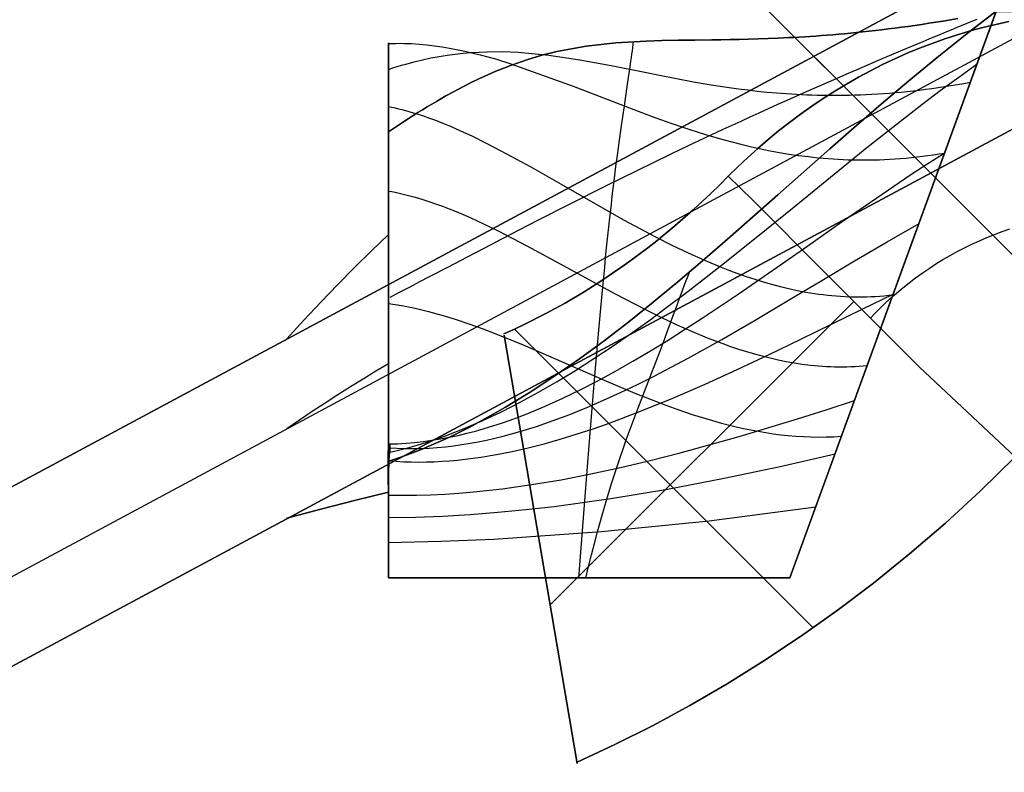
# Model space of a CAD drawing. Header units: millimetres. Extents: x -630 to 192, y -7 to 1615.
# Tile 235 of 249: x 164.19 to 167.87, y 1600.93 to 1603.74. Entities that reach past the tile are written whole.
import ezdxf

# ---------------------------------------------------------------- set-up
doc = ezdxf.new("R2010")
doc.units = ezdxf.units.MM
doc.header["$MEASUREMENT"] = 0
doc.layers.add('OVIDIO 160x80x72h', color=7, linetype='Continuous')

msp = doc.modelspace()

# ---------------------------------------------------------------- linework, layer by layer
at = {"layer": 'OVIDIO 160x80x72h', "extrusion": (0.999885, 0.000231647, -0.015188)}
for points in [[(1614.1005, 2.2396), (1603.1161, 722.3367)], [(1603.1161, 722.3367), (1614.1005, 2.2396)]]:
    msp.add_lwpolyline(points, dxfattribs=at)
at = {"layer": 'OVIDIO 160x80x72h', "extrusion": (0.000231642, 0.999884, 0.015217)}
for points in [[(-169.3256, 695.3863), (-158.3629, -24.6971)], [(-158.3629, -24.6971), (-169.3256, 695.3863)], [(-168.2652, 695.4025), (-157.3025, -24.6809)], [(-157.3025, -24.6809), (-168.2652, 695.4025)]]:
    msp.add_lwpolyline(points, dxfattribs=at)
at = {"layer": 'OVIDIO 160x80x72h', "extrusion": (0.999884, 0.000231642, -0.015217)}
msp.add_lwpolyline([(1613.1952, 2.2422), (1602.2323, 722.3393)], dxfattribs=at)
at = {"layer": 'OVIDIO 160x80x72h', "extrusion": (0.999884, 0.000231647, -0.015199)}
for points in [[(1602.0667, 722.3345), (1613.043, 2.2275)], [(1613.043, 2.2275), (1602.0667, 722.3345)]]:
    msp.add_lwpolyline(points, dxfattribs=at)
at = {"layer": 'OVIDIO 160x80x72h'}
for points in [[(190.2025, 1580.5586), (157.6762, 1613.0849)], [(157.6762, 1613.0849), (190.2025, 1580.5586)], [(163.1563, 1607.6048), (184.7224, 1586.0387)], [(167.0684, 1601.6534), (167.8394, 1603.7717)], [(167.8394, 1603.7717), (167.0684, 1601.6534)], [(166.1726, 1601.553), (167.3055, 1602.6859)], [(167.1551, 1601.4672), (166.0388, 1602.5834)], [(167.0684, 1601.6534), (165.5684, 1601.6534)], [(165.5684, 1601.6534), (167.0684, 1601.6534)]]:
    msp.add_lwpolyline(points, dxfattribs=at)
at = {"layer": 'OVIDIO 160x80x72h', "extrusion": (0, 1.59187e-08, 1)}
for points in [[(167.8393, 1603.7714), (167.0684, 1601.6534)], [(167.0684, 1601.6534), (167.8393, 1603.7714)]]:
    msp.add_lwpolyline(points, dxfattribs=at)
at = {"layer": 'OVIDIO 160x80x72h', "extrusion": (-1.52167e-08, 0, 1)}
for points in [[(169.9897, 1602.8927), (169.9376, 1602.9436), (169.8841, 1602.9933), (169.8291, 1603.042), (169.7728, 1603.0895), (169.715, 1603.1357), (169.6559, 1603.1807), (169.5956, 1603.2243), (169.534, 1603.2666), (169.4712, 1603.3074), (169.4073, 1603.3467), (169.3423, 1603.3844), (169.2763, 1603.4206), (169.2093, 1603.4551), (169.1413, 1603.488), (169.0726, 1603.5192), (169.003, 1603.5486), (168.9327, 1603.5763), (168.8618, 1603.6022), (168.7903, 1603.6263), (168.7183, 1603.6486), (168.6458, 1603.669), (168.573, 1603.6876), (168.4998, 1603.7043), (168.4264, 1603.7191), (168.3529, 1603.7321), (168.2793, 1603.7432), (168.2056, 1603.7525), (168.132, 1603.7599), (168.0585, 1603.7655), (167.9852, 1603.7693), (167.9121, 1603.7712), (167.8393, 1603.7714)], [(167.8393, 1603.7714), (167.9121, 1603.7712), (167.9852, 1603.7693), (168.0585, 1603.7655), (168.132, 1603.7599), (168.2056, 1603.7525), (168.2793, 1603.7432), (168.3529, 1603.7321), (168.4264, 1603.7191), (168.4998, 1603.7043), (168.573, 1603.6876), (168.6458, 1603.669), (168.7183, 1603.6486), (168.7903, 1603.6263), (168.8618, 1603.6022), (168.9327, 1603.5763), (169.003, 1603.5486), (169.0726, 1603.5192), (169.1413, 1603.488), (169.2093, 1603.4551), (169.2763, 1603.4206), (169.3423, 1603.3844), (169.4073, 1603.3467), (169.4712, 1603.3074), (169.534, 1603.2666), (169.5956, 1603.2243), (169.6559, 1603.1807), (169.715, 1603.1357), (169.7728, 1603.0895), (169.8291, 1603.042), (169.8841, 1602.9933), (169.9376, 1602.9436), (169.9897, 1602.8927)]]:
    msp.add_lwpolyline(points, dxfattribs=at)
at = {"layer": 'OVIDIO 160x80x72h', "extrusion": (0.982777, 0.161494, 0.089829)}
msp.add_lwpolyline([(1555.435, 679.0976), (1554.5714, 678.6255)], dxfattribs=at)
at = {"layer": 'OVIDIO 160x80x72h', "extrusion": (0, 1, 0)}
for points in [[(-165.5684, 719.8257), (219.1111, 719.8257)], [(219.1111, 717.5773), (-165.1888, 717.5773)], [(-165.1888, 717.5773), (219.1111, 717.5773)], [(-165.5698, 719.481), (219.1111, 719.481)], [(219.1111, 719.8662), (-165.5684, 719.8662)], [(219.1111, 721.3662), (-165.5684, 721.3662)], [(-165.5684, 719.8662), (219.1111, 719.8662)], [(-165.5684, 721.3662), (219.1111, 721.3662)], [(-165.5684, 719.8662), (-167.0684, 719.8662)], [(-167.0684, 719.8662), (-165.5684, 719.8662)]]:
    msp.add_lwpolyline(points, dxfattribs=at)
at = {"layer": 'OVIDIO 160x80x72h', "extrusion": (0.007608, -0.018372, 0.999802)}
msp.add_lwpolyline([(768.3041, 1431.5553), (768.3041, 1430.0554)], dxfattribs=at)
at = {"layer": 'OVIDIO 160x80x72h', "extrusion": (1, 0, 0)}
for points in [[(1603.3206, 718.2614), (1603.3004, 718.2316), (1603.2797, 718.2021), (1603.2585, 718.173), (1603.2367, 718.1442), (1603.2143, 718.1158), (1603.1915, 718.0878), (1603.1681, 718.0602), (1603.1443, 718.0331), (1603.12, 718.0063), (1603.0951, 717.9801), (1603.0699, 717.9542), (1603.0441, 717.9289), (1603.018, 717.904), (1602.9914, 717.8797), (1602.9644, 717.8558), (1602.937, 717.8324)], [(1602.937, 717.8324), (1602.9644, 717.8558), (1602.9914, 717.8797), (1603.018, 717.904), (1603.0441, 717.9289), (1603.0699, 717.9542), (1603.0951, 717.9801), (1603.12, 718.0063), (1603.1443, 718.0331), (1603.1681, 718.0602), (1603.1915, 718.0878), (1603.2143, 718.1158), (1603.2367, 718.1442), (1603.2585, 718.173), (1603.2797, 718.2021), (1603.3004, 718.2316), (1603.3206, 718.2614)], [(1603.0101, 717.8967), (1602.5617, 718.7935)], [(1602.937, 717.8324), (1601.9743, 718.9827)], [(1601.9743, 718.9827), (1602.937, 717.8324)], [(1602.4358, 718.4313), (1602.8108, 718.6188)], [(1601.877, 718.9189), (1602.5478, 717.5773)], [(1602.5478, 717.5773), (1601.877, 718.9189)]]:
    msp.add_lwpolyline(points, dxfattribs=at)
at = {"layer": 'OVIDIO 160x80x72h', "extrusion": (1, 0.000664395, -0.000465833)}
for points in [[(1601.9801, 719.2014), (1603.2102, 718.339)], [(1603.2102, 718.339), (1601.9801, 719.2014)]]:
    msp.add_lwpolyline(points, dxfattribs=at)
at = {"layer": 'OVIDIO 160x80x72h', "extrusion": (0.015219, -0.015219, 0.999768)}
msp.add_lwpolyline([(155.8919, 1613.9933), (156.9525, 1612.933)], dxfattribs=at)
at = {"layer": 'OVIDIO 160x80x72h', "extrusion": (-0.265507, 0.881208, -0.391124)}
for points in [[(-576.6169, 1184.8604), (-622.2366, 1244.0805)], [(-622.2366, 1244.0805), (-576.6169, 1184.8604)]]:
    msp.add_lwpolyline(points, dxfattribs=at)
at = {"layer": 'OVIDIO 160x80x72h', "extrusion": (-0.202852, -0.108979, 0.973126)}
for points in [[(-1333.5408, 1044.8903), (-1333.5408, 884.2344)], [(-1333.5408, 884.2344), (-1333.5408, 1044.8903)], [(-1333.2453, 1044.8903), (-1333.2453, 884.2344)], [(-1332.9499, 884.2344), (-1332.9499, 1044.8903)], [(-1332.9499, 1044.8903), (-1332.9499, 884.2344)]]:
    msp.add_lwpolyline(points, dxfattribs=at)
at = {"layer": 'OVIDIO 160x80x72h', "extrusion": (-0.26535, 0.881271, -0.391089)}
for points in [[(-618.8763, 1241.1971), (-620.9917, 1243.9447)], [(-620.9917, 1243.9447), (-618.8763, 1241.1971)]]:
    msp.add_lwpolyline(points, dxfattribs=at)
at = {"layer": 'OVIDIO 160x80x72h', "extrusion": (-1.17502e-06, 6.8884e-06, 1)}
for points in [[(166.0007, 1602.5607), (166.2737, 1600.9603)], [(166.2737, 1600.9603), (166.0007, 1602.5607)]]:
    msp.add_lwpolyline(points, dxfattribs=at)
at = {"layer": 'OVIDIO 160x80x72h', "extrusion": (-0.26556, 0.881185, -0.391139)}
for points in [[(-623.0537, 1243.5512), (-576.7334, 1183.4329)], [(-576.7334, 1183.4329), (-623.0537, 1243.5512)]]:
    msp.add_lwpolyline(points, dxfattribs=at)
at = {"layer": 'OVIDIO 160x80x72h', "extrusion": (-7.53877e-07, 1, 0)}
for points in [[(219.1099, 718.9195), (-165.19, 718.9189)], [(-165.19, 718.9189), (219.1099, 718.9195)]]:
    msp.add_lwpolyline(points, dxfattribs=at)
at = {"layer": 'OVIDIO 160x80x72h', "extrusion": (-0.265352, 0.881275, -0.39108)}
msp.add_lwpolyline([(-618.9678, 1241.1173), (-620.8937, 1243.6187)], dxfattribs=at)
at = {"layer": 'OVIDIO 160x80x72h', "extrusion": (-0.12261, 0.276068, 0.953286)}
msp.add_lwpolyline([(-801.0721, -1113.014), (-801.0721, -1114.514)], dxfattribs=at)
at = {"layer": 'OVIDIO 160x80x72h', "extrusion": (-0.265358, 0.881269, -0.391088)}
for points in [[(-620.8051, 1243.3116), (-619.0688, 1241.0564)], [(-619.0688, 1241.0564), (-620.8051, 1243.3116)]]:
    msp.add_lwpolyline(points, dxfattribs=at)
at = {"layer": 'OVIDIO 160x80x72h', "extrusion": (-0.12261, 0.276077, 0.953283)}
for points in [[(-799.9382, -1113.0141), (-799.9382, -1114.5141)], [(-799.9382, -1114.5141), (-799.9382, -1113.0141)]]:
    msp.add_lwpolyline(points, dxfattribs=at)
at = {"layer": 'OVIDIO 160x80x72h'}
for points in [[(165.5684, 1603.3206, 718.2614), (165.5872, 1603.3335, 718.2814), (165.6057, 1603.346, 718.3018), (165.6241, 1603.3582, 718.3228), (165.6423, 1603.3701, 718.3442), (165.6602, 1603.3817, 718.3662), (165.678, 1603.393, 718.3886), (165.6955, 1603.404, 718.4114), (165.7129, 1603.4147, 718.4347), (165.7471, 1603.4351, 718.4827), (165.7806, 1603.4544, 718.5322), (165.8134, 1603.4725, 718.5834), (165.8456, 1603.4895, 718.636), (165.8773, 1603.5055, 718.6901), (165.9083, 1603.5205, 718.7455), (165.9389, 1603.5344, 718.8021), (165.969, 1603.5475, 718.8599), (165.9987, 1603.5595, 718.9188), (166.028, 1603.5707, 718.9786), (166.0855, 1603.5906, 719.101), (166.1419, 1603.6074, 719.2263), (166.1975, 1603.6213, 719.3538), (166.3075, 1603.6417, 719.613), (166.4181, 1603.654, 719.8732), (166.5315, 1603.6606, 720.1289), (166.5901, 1603.6623, 720.2534), (166.6503, 1603.6635, 720.3747), (166.7125, 1603.6643, 720.4923), (166.777, 1603.6651, 720.6053), (166.8102, 1603.6656, 720.66), (166.844, 1603.6661, 720.7132), (166.8786, 1603.6668, 720.765), (166.9139, 1603.6676, 720.8153), (166.9501, 1603.6686, 720.8639), (166.9871, 1603.6699, 720.9108), (167.0249, 1603.6714, 720.956), (167.0637, 1603.6732, 720.9992), (167.0834, 1603.6742, 721.0201), (167.1034, 1603.6754, 721.0405), (167.1236, 1603.6766, 721.0603), (167.1441, 1603.6779, 721.0797), (167.1648, 1603.6793, 721.0985), (167.1858, 1603.6808, 721.1168), (167.2071, 1603.6824, 721.1345), (167.2286, 1603.6842, 721.1516), (167.2504, 1603.686, 721.1682), (167.2725, 1603.688, 721.1842), (167.2949, 1603.6901, 721.1996), (167.3176, 1603.6923, 721.2144), (167.3405, 1603.6947, 721.2285), (167.3638, 1603.6972, 721.2421), (167.3874, 1603.6999, 721.255), (167.4112, 1603.7027, 721.2672), (167.4354, 1603.7056, 721.2788), (167.4599, 1603.7088, 721.2897), (167.4848, 1603.712, 721.2999), (167.5099, 1603.7155, 721.3095), (167.5354, 1603.7191, 721.3183), (167.5613, 1603.7229, 721.3265), (167.5875, 1603.7269, 721.3339), (167.614, 1603.731, 721.3405), (167.6409, 1603.7354, 721.3464), (167.6681, 1603.7399, 721.3516), (167.6957, 1603.7446, 721.356)], [(167.6957, 1603.7446, 721.356), (167.6681, 1603.7399, 721.3516), (167.6409, 1603.7354, 721.3464), (167.614, 1603.731, 721.3405), (167.5875, 1603.7269, 721.3339), (167.5613, 1603.7229, 721.3265), (167.5354, 1603.7191, 721.3183), (167.5099, 1603.7155, 721.3095), (167.4848, 1603.712, 721.2999), (167.4599, 1603.7088, 721.2897), (167.4354, 1603.7056, 721.2788), (167.4112, 1603.7027, 721.2672), (167.3874, 1603.6999, 721.255), (167.3638, 1603.6972, 721.2421), (167.3405, 1603.6947, 721.2285), (167.3176, 1603.6923, 721.2144), (167.2949, 1603.6901, 721.1996), (167.2725, 1603.688, 721.1842), (167.2504, 1603.686, 721.1682), (167.2286, 1603.6842, 721.1516), (167.2071, 1603.6824, 721.1345), (167.1858, 1603.6808, 721.1168), (167.1648, 1603.6793, 721.0985), (167.1441, 1603.6779, 721.0797), (167.1236, 1603.6766, 721.0603), (167.1034, 1603.6754, 721.0405), (167.0834, 1603.6742, 721.0201), (167.0637, 1603.6732, 720.9992), (167.0249, 1603.6714, 720.956), (166.9871, 1603.6699, 720.9108), (166.9501, 1603.6686, 720.8639), (166.9139, 1603.6676, 720.8153), (166.8786, 1603.6668, 720.765), (166.844, 1603.6661, 720.7132), (166.8102, 1603.6656, 720.66), (166.777, 1603.6651, 720.6053), (166.7125, 1603.6643, 720.4923), (166.6503, 1603.6635, 720.3747), (166.5901, 1603.6623, 720.2534), (166.5315, 1603.6606, 720.1289), (166.4181, 1603.654, 719.8732), (166.3075, 1603.6417, 719.613), (166.1975, 1603.6213, 719.3538), (166.1419, 1603.6074, 719.2263), (166.0855, 1603.5906, 719.101), (166.028, 1603.5707, 718.9786), (165.9987, 1603.5595, 718.9188), (165.969, 1603.5475, 718.8599), (165.9389, 1603.5344, 718.8021), (165.9083, 1603.5205, 718.7455), (165.8773, 1603.5055, 718.6901), (165.8456, 1603.4895, 718.636), (165.8134, 1603.4725, 718.5834), (165.7806, 1603.4544, 718.5322), (165.7471, 1603.4351, 718.4827), (165.7129, 1603.4147, 718.4347), (165.6955, 1603.404, 718.4114), (165.678, 1603.393, 718.3886), (165.6602, 1603.3817, 718.3662), (165.6423, 1603.3701, 718.3442), (165.6241, 1603.3582, 718.3228), (165.6057, 1603.346, 718.3018), (165.5872, 1603.3335, 718.2814), (165.5684, 1603.3206, 718.2614)], [(167.8394, 1603.7717, 719.8662), (167.7309, 1603.6889, 719.8643), (167.6245, 1603.6044, 719.8589), (167.52, 1603.5186, 719.8499), (167.4174, 1603.4319, 719.8375), (167.3166, 1603.3449, 719.8219), (167.2174, 1603.2579, 719.8032), (167.1197, 1603.1715, 719.7814), (167.0235, 1603.086, 719.7567), (166.9286, 1603.0019, 719.7292), (166.8348, 1602.9195, 719.6991), (166.7419, 1602.8389, 719.6668), (166.6495, 1602.7605, 719.6324), (166.5577, 1602.6845, 719.5963), (166.4659, 1602.611, 719.5586), (166.3742, 1602.5404, 719.5196), (166.2821, 1602.4728, 719.4797), (166.1897, 1602.4086, 719.4388), (166.0973, 1602.3481, 719.3972), (166.0053, 1602.2918, 719.3546), (165.9596, 1602.2654, 719.3329), (165.9143, 1602.2403, 719.3109), (165.8693, 1602.2164, 719.2886), (165.8247, 1602.1939, 719.2661), (165.7806, 1602.1728, 719.2432), (165.7371, 1602.1532, 719.22), (165.6941, 1602.135, 719.1965), (165.6519, 1602.1185, 719.1727), (165.6103, 1602.1037, 719.1484), (165.5696, 1602.0905, 719.1239)], [(165.5696, 1602.0905, 719.1239), (165.6103, 1602.1037, 719.1484), (165.6519, 1602.1185, 719.1727), (165.6941, 1602.135, 719.1965), (165.7371, 1602.1532, 719.22), (165.7806, 1602.1728, 719.2432), (165.8247, 1602.1939, 719.2661), (165.8693, 1602.2164, 719.2886), (165.9143, 1602.2403, 719.3109), (165.9596, 1602.2654, 719.3329), (166.0053, 1602.2918, 719.3546), (166.0973, 1602.3481, 719.3972), (166.1897, 1602.4086, 719.4388), (166.2821, 1602.4728, 719.4797), (166.3742, 1602.5404, 719.5196), (166.4659, 1602.611, 719.5586), (166.5577, 1602.6845, 719.5963), (166.6495, 1602.7605, 719.6324), (166.7419, 1602.8389, 719.6668), (166.8348, 1602.9195, 719.6991), (166.9286, 1603.0019, 719.7292), (167.0235, 1603.086, 719.7567), (167.1197, 1603.1715, 719.7814), (167.2174, 1603.2579, 719.8032), (167.3166, 1603.3449, 719.8219), (167.4174, 1603.4319, 719.8375), (167.52, 1603.5186, 719.8499), (167.6245, 1603.6044, 719.8589), (167.7309, 1603.6889, 719.8643), (167.8394, 1603.7717, 719.8662)], [(165.5751, 1602.703, 718.6869), (165.6125, 1602.7227, 718.7181), (165.6494, 1602.742, 718.7501), (165.6858, 1602.7611, 718.7829), (165.7217, 1602.7799, 718.8166), (165.7922, 1602.8169, 718.8859), (165.8611, 1602.8529, 718.9579), (165.9286, 1602.8881, 719.0321), (165.9948, 1602.9225, 719.1082), (166.1241, 1602.9893, 719.2647), (166.375, 1603.1165, 719.5851), (166.4995, 1603.1782, 719.7435), (166.6251, 1603.2392, 719.897), (166.6888, 1603.2697, 719.9711), (166.7533, 1603.3002, 720.0429), (166.8188, 1603.3308, 720.112), (166.8855, 1603.3616, 720.1782), (166.9193, 1603.3771, 720.2101), (166.9535, 1603.3927, 720.2412), (166.988, 1603.4084, 720.2713), (167.023, 1603.4242, 720.3004), (167.0583, 1603.44, 720.3286), (167.0942, 1603.456, 720.3557), (167.1304, 1603.4721, 720.3817), (167.1672, 1603.4883, 720.4066), (167.2045, 1603.5046, 720.4303), (167.2423, 1603.5211, 720.4528), (167.2806, 1603.5378, 720.4741), (167.3195, 1603.5546, 720.494), (167.3591, 1603.5715, 720.5126), (167.3992, 1603.5887, 720.5298), (167.44, 1603.606, 720.5456), (167.4814, 1603.6236, 720.5599), (167.5024, 1603.6324, 720.5665), (167.5235, 1603.6413, 720.5727), (167.5448, 1603.6502, 720.5785), (167.5663, 1603.6593, 720.5839), (167.588, 1603.6683, 720.5889), (167.6099, 1603.6774, 720.5935), (167.6319, 1603.6866, 720.5977), (167.6541, 1603.6958, 720.6015), (167.6766, 1603.7051, 720.6048), (167.6992, 1603.7145, 720.6078), (167.722, 1603.7239, 720.6102), (167.745, 1603.7334, 720.6123), (167.7683, 1603.7429, 720.6139)], [(166.8381, 1603.1548, 719.8802), (166.8737, 1603.1904, 719.8801), (166.9104, 1603.2253, 719.8797), (166.948, 1603.2594, 719.8792), (166.9866, 1603.2927, 719.8785), (167.0261, 1603.3251, 719.8776), (167.0665, 1603.3566, 719.8766), (167.1077, 1603.3872, 719.8755), (167.1496, 1603.4169, 719.8744), (167.1922, 1603.4455, 719.8732), (167.2355, 1603.4731, 719.872), (167.2794, 1603.4996, 719.8708), (167.3239, 1603.525, 719.8696), (167.3688, 1603.5492, 719.8685), (167.4142, 1603.5723, 719.8675), (167.46, 1603.5941, 719.8666), (167.5062, 1603.6147, 719.8658), (167.5527, 1603.634, 719.8652), (167.5995, 1603.6519, 719.8647), (167.6466, 1603.6686, 719.8643), (167.6939, 1603.6841, 719.8641), (167.7415, 1603.6982, 719.864), (167.7893, 1603.7111, 719.864), (167.8374, 1603.7227, 719.864), (167.8856, 1603.733, 719.8642)], [(167.8856, 1603.733, 719.8642), (167.8374, 1603.7227, 719.864), (167.7893, 1603.7111, 719.864), (167.7415, 1603.6982, 719.864), (167.6939, 1603.6841, 719.8641), (167.6466, 1603.6686, 719.8643), (167.5995, 1603.6519, 719.8647), (167.5527, 1603.634, 719.8652), (167.5062, 1603.6147, 719.8658), (167.46, 1603.5941, 719.8666), (167.4142, 1603.5723, 719.8675), (167.3688, 1603.5492, 719.8685), (167.3239, 1603.525, 719.8696), (167.2794, 1603.4996, 719.8708), (167.2355, 1603.4731, 719.872), (167.1922, 1603.4455, 719.8732), (167.1496, 1603.4169, 719.8744), (167.1077, 1603.3872, 719.8755), (167.0665, 1603.3566, 719.8766), (167.0261, 1603.3251, 719.8776), (166.9866, 1603.2927, 719.8785), (166.948, 1603.2594, 719.8792), (166.9104, 1603.2253, 719.8797), (166.8737, 1603.1904, 719.8801), (166.8381, 1603.1548, 719.8802)], [(165.5684, 1601.6534, 721.3662), (165.5684, 1601.6978, 721.3657), (165.5684, 1601.7425, 721.3642), (165.5684, 1601.7877, 721.3616), (165.5684, 1601.8331, 721.3581), (165.5684, 1601.8788, 721.3534), (165.5684, 1601.9248, 721.3477), (165.5684, 1601.9709, 721.3408), (165.5684, 1602.0173, 721.3328), (165.5684, 1602.0638, 721.3236), (165.5684, 1602.1104, 721.3132), (165.5684, 1602.157, 721.3017), (165.5684, 1602.2037, 721.289), (165.5684, 1602.2503, 721.275), (165.5684, 1602.2969, 721.2598), (165.5684, 1602.3433, 721.2434), (165.5684, 1602.3896, 721.2257), (165.5684, 1602.4356, 721.2068), (165.5684, 1602.4814, 721.1867), (165.5684, 1602.5269, 721.1653), (165.5684, 1602.572, 721.1427), (165.5684, 1602.6167, 721.1189), (165.5684, 1602.6609, 721.0938), (165.5684, 1602.7046, 721.0676), (165.5684, 1602.7478, 721.0402), (165.5684, 1602.7904, 721.0115), (165.5684, 1602.8323, 720.9818), (165.5684, 1602.8735, 720.9509), (165.5684, 1602.914, 720.9189), (165.5684, 1602.9537, 720.8858), (165.5684, 1602.9925, 720.8517), (165.5684, 1603.0305, 720.8165), (165.5684, 1603.0676, 720.7804), (165.5684, 1603.1037, 720.7433), (165.5684, 1603.1389, 720.7053), (165.5684, 1603.173, 720.6664), (165.5684, 1603.2061, 720.6268), (165.5684, 1603.2381, 720.5863), (165.5684, 1603.269, 720.5451), (165.5684, 1603.2988, 720.5031), (165.5684, 1603.3274, 720.4606), (165.5684, 1603.3548, 720.4174), (165.5684, 1603.3811, 720.3737), (165.5684, 1603.4061, 720.3294), (165.5684, 1603.4299, 720.2848), (165.5684, 1603.4525, 720.2396), (165.5684, 1603.4739, 720.1942), (165.5684, 1603.4941, 720.1484), (165.5684, 1603.513, 720.1024), (165.5684, 1603.5306, 720.0561), (165.5684, 1603.547, 720.0097), (165.5684, 1603.5622, 719.9631), (165.5684, 1603.5762, 719.9165), (165.5684, 1603.5889, 719.8698), (165.5684, 1603.6005, 719.8232), (165.5684, 1603.6108, 719.7766), (165.5684, 1603.62, 719.7301), (165.5684, 1603.628, 719.6837), (165.5684, 1603.6349, 719.6376), (165.5684, 1603.6406, 719.5916), (165.5684, 1603.6453, 719.5459), (165.5684, 1603.6489, 719.5004), (165.5684, 1603.6514, 719.4553), (165.5684, 1603.6529, 719.4106), (165.5684, 1603.6534, 719.3662), (165.5684, 1603.653, 719.3301), (165.5684, 1603.6521, 719.2939), (165.5684, 1603.6504, 719.2576), (165.5684, 1603.6481, 719.2214), (165.5684, 1603.6452, 719.185), (165.5684, 1603.6415, 719.1487), (165.5684, 1603.6372, 719.1124), (165.5684, 1603.6322, 719.0762), (165.5684, 1603.6266, 719.0399), (165.5684, 1603.6203, 719.0038), (165.5684, 1603.6133, 718.9677), (165.5684, 1603.6056, 718.9317), (165.5684, 1603.5973, 718.8959), (165.5684, 1603.5883, 718.8602), (165.5684, 1603.5787, 718.8246), (165.5684, 1603.5684, 718.7893), (165.5684, 1603.5574, 718.7541), (165.5684, 1603.5458, 718.7191), (165.5684, 1603.5336, 718.6844), (165.5684, 1603.5207, 718.6499), (165.5684, 1603.5072, 718.6157), (165.5684, 1603.4931, 718.5818), (165.5684, 1603.4784, 718.5481), (165.5684, 1603.4631, 718.5148), (165.5684, 1603.4472, 718.4818), (165.5684, 1603.4308, 718.4492), (165.5684, 1603.4138, 718.4169), (165.5684, 1603.3962, 718.385), (165.5684, 1603.3781, 718.3535), (165.5684, 1603.3594, 718.3224), (165.5684, 1603.3402, 718.2917), (165.5684, 1603.3206, 718.2614)], [(165.5684, 1603.3206, 718.2614), (165.5684, 1603.3568, 718.3182), (165.5684, 1603.3911, 718.3762), (165.5684, 1603.4235, 718.4353), (165.5684, 1603.4538, 718.4954), (165.5684, 1603.4821, 718.5565), (165.5684, 1603.5084, 718.6186), (165.5684, 1603.5325, 718.6815), (165.5684, 1603.5545, 718.7452), (165.5684, 1603.5744, 718.8096), (165.5684, 1603.5921, 718.8746), (165.5684, 1603.6075, 718.9402), (165.5684, 1603.6208, 719.0062), (165.5684, 1603.6318, 719.0727), (165.5684, 1603.6406, 719.1395), (165.5684, 1603.647, 719.2065), (165.5684, 1603.6512, 719.2738), (165.5684, 1603.6531, 719.3411), (165.5684, 1603.6527, 719.4084), (165.5684, 1603.65, 719.4757), (165.5684, 1603.6451, 719.5429), (165.5684, 1603.6379, 719.6099), (165.5684, 1603.6285, 719.6766), (165.5684, 1603.6168, 719.743), (165.5684, 1603.603, 719.8089), (165.5684, 1603.587, 719.8743), (165.5684, 1603.5688, 719.9392), (165.5684, 1603.5485, 720.0034), (165.5684, 1603.5261, 720.0669), (165.5684, 1603.5015, 720.1297), (165.5684, 1603.4749, 720.1915), (165.5684, 1603.4462, 720.2524), (165.5684, 1603.4154, 720.3123), (165.5684, 1603.3826, 720.3711), (165.5684, 1603.3478, 720.4288), (165.5684, 1603.311, 720.4853), (165.5684, 1603.2724, 720.5405), (165.5684, 1603.2319, 720.5943), (165.5684, 1603.1896, 720.6468), (165.5684, 1603.1456, 720.6978), (165.5684, 1603.0999, 720.7473), (165.5684, 1603.0525, 720.7953), (165.5684, 1603.0036, 720.8416), (165.5684, 1602.9531, 720.8863), (165.5684, 1602.9012, 720.9292), (165.5684, 1602.8479, 720.9703), (165.5684, 1602.7932, 721.0097), (165.5684, 1602.7372, 721.0471), (165.5684, 1602.6799, 721.0826), (165.5684, 1602.6215, 721.1161), (165.5684, 1602.562, 721.1477), (165.5684, 1602.5015, 721.1771), (165.5684, 1602.4399, 721.2046), (165.5684, 1602.3775, 721.23), (165.5684, 1602.3143, 721.2532), (165.5684, 1602.2504, 721.2744), (165.5684, 1602.1857, 721.2934), (165.5684, 1602.1205, 721.3103), (165.5684, 1602.0548, 721.325), (165.5684, 1601.9886, 721.3375), (165.5684, 1601.922, 721.3477), (165.5684, 1601.8551, 721.3558), (165.5684, 1601.788, 721.3615), (165.5684, 1601.7207, 721.365), (165.5684, 1601.6534, 721.3662)], [(165.5684, 1603.6512, 719.2738), (165.5827, 1603.6517, 719.2863), (165.5971, 1603.6519, 719.2992), (165.6114, 1603.652, 719.3124), (165.6257, 1603.6518, 719.326), (165.6543, 1603.6508, 719.3543), (165.6829, 1603.649, 719.3839), (165.7114, 1603.6464, 719.4148), (165.7399, 1603.643, 719.4469), (165.7684, 1603.639, 719.4802), (165.7969, 1603.6343, 719.5146), (165.8539, 1603.623, 719.5865), (165.9109, 1603.6093, 719.6621), (165.9681, 1603.5935, 719.7409), (166.0255, 1603.5758, 719.8225), (166.2586, 1603.4917, 720.1668), (166.5007, 1603.3978, 720.5171), (166.5631, 1603.3746, 720.602), (166.6264, 1603.3521, 720.6849), (166.6907, 1603.3305, 720.7653), (166.7561, 1603.31, 720.8427), (166.8225, 1603.2908, 720.9167), (166.8562, 1603.2819, 720.9523), (166.8902, 1603.2733, 720.9868), (166.9244, 1603.2652, 721.0202), (166.959, 1603.2577, 721.0524), (166.994, 1603.2506, 721.0834), (167.0292, 1603.2441, 721.1132), (167.0648, 1603.2382, 721.1416), (167.1008, 1603.233, 721.1686), (167.1372, 1603.2284, 721.1941), (167.1555, 1603.2263, 721.2063), (167.1739, 1603.2244, 721.2181), (167.1924, 1603.2227, 721.2295), (167.2109, 1603.2212, 721.2406), (167.2296, 1603.2199, 721.2512), (167.2484, 1603.2187, 721.2614), (167.2673, 1603.2178, 721.2711), (167.2863, 1603.217, 721.2805), (167.3054, 1603.2165, 721.2894), (167.3246, 1603.2162, 721.2978), (167.3439, 1603.216, 721.3058), (167.3633, 1603.2161, 721.3134), (167.3828, 1603.2164, 721.3204), (167.4024, 1603.2169, 721.327), (167.4221, 1603.2177, 721.3331), (167.442, 1603.2187, 721.3387), (167.4619, 1603.2199, 721.3438), (167.482, 1603.2213, 721.3484), (167.5022, 1603.223, 721.3525), (167.5224, 1603.2249, 721.3561), (167.5428, 1603.2271, 721.3591), (167.5633, 1603.2296, 721.3617), (167.584, 1603.2323, 721.3636), (167.6047, 1603.2352, 721.365), (167.6256, 1603.2384, 721.3659), (167.6466, 1603.2419, 721.3662)], [(166.2796, 1601.6534, 721.3662), (166.2834, 1601.7014, 721.3656), (166.2871, 1601.7496, 721.364), (166.2909, 1601.7978, 721.3612), (166.2946, 1601.846, 721.3574), (166.2984, 1601.8941, 721.3525), (166.3021, 1601.9421, 721.3465), (166.3059, 1601.99, 721.3395), (166.3096, 1602.0378, 721.3314), (166.3134, 1602.0852, 721.3223), (166.3171, 1602.1325, 721.3122), (166.3208, 1602.1793, 721.3011), (166.3246, 1602.2259, 721.2889), (166.3283, 1602.272, 721.2757), (166.332, 1602.3177, 721.2615), (166.3357, 1602.3628, 721.2464), (166.3395, 1602.4074, 721.2303), (166.3432, 1602.4515, 721.2132), (166.3469, 1602.4949, 721.1952), (166.3506, 1602.5376, 721.1763), (166.3542, 1602.5797, 721.1565), (166.3579, 1602.621, 721.136), (166.3616, 1602.6615, 721.1147), (166.3652, 1602.7013, 721.0928), (166.3689, 1602.7402, 721.0701), (166.3725, 1602.7783, 721.0469), (166.3761, 1602.8154, 721.0231), (166.3797, 1602.8517, 720.9988), (166.3833, 1602.8871, 720.974), (166.3869, 1602.9216, 720.9489), (166.3905, 1602.9552, 720.9234), (166.394, 1602.9879, 720.8976), (166.3976, 1603.0197, 720.8716), (166.4011, 1603.0505, 720.8455), (166.4046, 1603.0805, 720.8191), (166.4115, 1603.1377, 720.7661), (166.4183, 1603.1916, 720.7126), (166.425, 1603.2423, 720.659), (166.4315, 1603.2901, 720.6053), (166.4378, 1603.335, 720.5517), (166.4439, 1603.3773, 720.4985), (166.4497, 1603.4172, 720.4457), (166.4552, 1603.4549, 720.3934), (166.4605, 1603.4903, 720.3416), (166.4654, 1603.5237, 720.2898), (166.4699, 1603.5551, 720.238), (166.4741, 1603.5845, 720.1857), (166.4761, 1603.5984, 720.1593), (166.4779, 1603.6117, 720.1327), (166.4796, 1603.6244, 720.1059), (166.4812, 1603.6364, 720.0789), (166.4827, 1603.6477, 720.0516), (166.4841, 1603.6583, 720.024)], [(165.5684, 1603.5545, 718.7452), (165.5846, 1603.5599, 718.7623), (165.6007, 1603.5651, 718.7798), (165.6168, 1603.5699, 718.7978), (165.6327, 1603.5746, 718.8162), (165.6644, 1603.5831, 718.8541), (165.6957, 1603.5907, 718.8935), (165.7266, 1603.5973, 718.9344), (165.7573, 1603.6031, 718.9766), (165.7877, 1603.608, 719.0202), (165.8179, 1603.612, 719.065), (165.8478, 1603.6153, 719.1109), (165.8776, 1603.6178, 719.1579), (165.9365, 1603.6207, 719.255), (165.9948, 1603.6209, 719.3556), (166.0526, 1603.6187, 719.4591), (166.1677, 1603.6081, 719.6728), (166.2831, 1603.5909, 719.8916), (166.4001, 1603.5691, 720.1109), (166.52, 1603.5449, 720.3263), (166.5814, 1603.5325, 720.4311), (166.6441, 1603.5202, 720.5332), (166.7082, 1603.5083, 720.6321), (166.7738, 1603.4971, 720.7271), (166.8072, 1603.4919, 720.7731), (166.8411, 1603.4868, 720.8179), (166.8755, 1603.4821, 720.8614), (166.9104, 1603.4777, 720.9036), (166.9458, 1603.4736, 720.9445), (166.9817, 1603.47, 720.9839), (167.0181, 1603.4667, 721.0218), (167.0552, 1603.4639, 721.0581), (167.0928, 1603.4616, 721.0928), (167.1119, 1603.4607, 721.1095), (167.1311, 1603.4598, 721.1257), (167.1504, 1603.4591, 721.1415), (167.17, 1603.4586, 721.1569), (167.1896, 1603.4582, 721.1717), (167.2095, 1603.4579, 721.1861), (167.2295, 1603.4578, 721.2001), (167.2497, 1603.4579, 721.2135), (167.2701, 1603.4581, 721.2264), (167.2907, 1603.4584, 721.2388), (167.3114, 1603.459, 721.2507), (167.3323, 1603.4597, 721.2621), (167.3534, 1603.4606, 721.2729), (167.3747, 1603.4617, 721.2832), (167.3962, 1603.4629, 721.2929), (167.4178, 1603.4644, 721.302), (167.4397, 1603.466, 721.3106), (167.4618, 1603.4678, 721.3186), (167.484, 1603.4699, 721.326), (167.5065, 1603.4721, 721.3329), (167.5292, 1603.4746, 721.3391), (167.5521, 1603.4772, 721.3447), (167.5752, 1603.4801, 721.3496), (167.5985, 1603.4832, 721.354), (167.622, 1603.4865, 721.3577), (167.6457, 1603.4901, 721.3607), (167.6697, 1603.4939, 721.3631), (167.6939, 1603.4979, 721.3648), (167.7183, 1603.5022, 721.3658), (167.743, 1603.5067, 721.3662)], [(165.5696, 1602.1228, 719.1907), (165.6051, 1602.1312, 719.2115), (165.6405, 1602.1404, 719.232), (165.6759, 1602.1504, 719.2522), (165.7112, 1602.1612, 719.272), (165.7464, 1602.1728, 719.2916), (165.7815, 1602.1852, 719.3108), (165.8166, 1602.1984, 719.3297), (165.8516, 1602.2123, 719.3482), (165.8865, 1602.2269, 719.3665), (165.9214, 1602.2422, 719.3844), (165.9909, 1602.2748, 719.4193), (166.0603, 1602.31, 719.4528), (166.1294, 1602.3476, 719.4851), (166.1983, 1602.3875, 719.516), (166.267, 1602.4294, 719.5457), (166.3356, 1602.4733, 719.5741), (166.404, 1602.519, 719.6011), (166.4723, 1602.5664, 719.6269), (166.5405, 1602.6152, 719.6513), (166.6086, 1602.6654, 719.6745), (166.6766, 1602.7168, 719.6963), (166.7446, 1602.7692, 719.7168), (166.8125, 1602.8224, 719.736), (166.9483, 1602.931, 719.7705), (167.084, 1603.0413, 719.7997), (167.22, 1603.1521, 719.8236), (167.3562, 1603.2622, 719.8422), (167.4929, 1603.3702, 719.8555), (167.5614, 1603.4231, 719.8602), (167.6301, 1603.4751, 719.8635), (167.6989, 1603.5259, 719.8655), (167.768, 1603.5755, 719.8662)], [(165.5684, 1603.4154, 720.3123), (165.5809, 1603.413, 720.3168), (165.5934, 1603.4103, 720.3216), (165.606, 1603.4074, 720.3265), (165.6187, 1603.4043, 720.3317), (165.6313, 1603.4011, 720.3372), (165.6441, 1603.3976, 720.3428), (165.6696, 1603.39, 720.3548), (165.6953, 1603.3818, 720.3677), (165.7212, 1603.3728, 720.3814), (165.7473, 1603.3631, 720.3958), (165.7735, 1603.3528, 720.4111), (165.7998, 1603.3419, 720.427), (165.8263, 1603.3303, 720.4436), (165.8798, 1603.3057, 720.4787), (165.9339, 1603.279, 720.5161), (165.9886, 1603.2507, 720.5555), (166.0998, 1603.1898, 720.6392), (166.2132, 1603.1252, 720.7276), (166.4465, 1602.9924, 720.9091), (166.5662, 1602.9284, 720.9977), (166.6268, 1602.8979, 721.0404), (166.6879, 1602.8687, 721.0818), (166.7494, 1602.841, 721.1215), (166.8114, 1602.8152, 721.1592), (166.8425, 1602.803, 721.1773), (166.8738, 1602.7914, 721.1947), (166.9052, 1602.7804, 721.2115), (166.9367, 1602.77, 721.2277), (166.9683, 1602.7602, 721.2431), (167, 1602.7511, 721.2578), (167.0317, 1602.7427, 721.2717), (167.0636, 1602.7351, 721.2849), (167.0956, 1602.7282, 721.2971), (167.1277, 1602.7221, 721.3085), (167.1438, 1602.7194, 721.3139), (167.1599, 1602.7169, 721.319), (167.1761, 1602.7146, 721.3239), (167.1922, 1602.7125, 721.3285), (167.2084, 1602.7106, 721.3329), (167.2246, 1602.709, 721.3371), (167.2408, 1602.7076, 721.3409), (167.2571, 1602.7065, 721.3446), (167.2734, 1602.7055, 721.3479), (167.2896, 1602.7049, 721.351), (167.306, 1602.7044, 721.3538), (167.3223, 1602.7043, 721.3564), (167.3387, 1602.7043, 721.3586), (167.3551, 1602.7047, 721.3606), (167.3715, 1602.7053, 721.3623), (167.3879, 1602.7062, 721.3637), (167.4044, 1602.7073, 721.3648), (167.4208, 1602.7087, 721.3655), (167.4373, 1602.7104, 721.366), (167.4538, 1602.7124, 721.3662)], [(165.5695, 1602.1545, 719.3537), (165.6017, 1602.1554, 719.3691), (165.6339, 1602.1572, 719.3842), (165.6661, 1602.1599, 719.399), (165.6985, 1602.1635, 719.4137), (165.7308, 1602.168, 719.4282), (165.7632, 1602.1733, 719.4424), (165.7956, 1602.1794, 719.4564), (165.8281, 1602.1864, 719.4702), (165.8606, 1602.1941, 719.4838), (165.8931, 1602.2026, 719.4972), (165.9256, 1602.2119, 719.5103), (165.9582, 1602.2218, 719.5232), (165.9908, 1602.2325, 719.5359), (166.0234, 1602.2439, 719.5484), (166.0561, 1602.2559, 719.5606), (166.0887, 1602.2686, 719.5726), (166.1541, 1602.2958, 719.596), (166.2196, 1602.3254, 719.6184), (166.2851, 1602.3571, 719.6399), (166.3506, 1602.3909, 719.6605), (166.4162, 1602.4265, 719.6801), (166.4817, 1602.4638, 719.6988), (166.5473, 1602.5027, 719.7165), (166.6128, 1602.5429, 719.7333), (166.6783, 1602.5844, 719.7492), (166.7438, 1602.6269, 719.764), (166.8744, 1602.7144, 719.7908), (167.0048, 1602.8043, 719.8136), (167.1346, 1602.8952, 719.8324), (167.2639, 1602.9858, 719.8471), (167.3924, 1603.0749, 719.8576), (167.5202, 1603.1611, 719.864), (167.5837, 1603.2027, 719.8656), (167.647, 1603.2432, 719.8662)], [(165.9999, 1602.5657, 719.8662), (166.0391, 1602.5835, 719.8662), (166.0778, 1602.602, 719.8663), (166.1539, 1602.6406, 719.8665), (166.2279, 1602.6812, 719.8666), (166.2996, 1602.7236, 719.8662), (166.369, 1602.7675, 719.8652), (166.4368, 1602.8134, 719.8644), (166.4703, 1602.8373, 719.8643), (166.5037, 1602.862, 719.8644), (166.5372, 1602.8876, 719.865), (166.5707, 1602.9141, 719.8662), (166.6384, 1602.97, 719.8699), (166.7062, 1603.0293, 719.8746), (166.773, 1603.0911, 719.8786), (166.8058, 1603.1227, 719.8798), (166.8381, 1603.1548, 719.8802)], [(166.8381, 1603.1548, 719.8802), (166.8058, 1603.1227, 719.8798), (166.773, 1603.0911, 719.8786), (166.7062, 1603.0293, 719.8746), (166.6384, 1602.97, 719.8699), (166.5707, 1602.9141, 719.8662), (166.5372, 1602.8876, 719.865), (166.5037, 1602.862, 719.8644), (166.4703, 1602.8373, 719.8643), (166.4368, 1602.8134, 719.8644), (166.369, 1602.7675, 719.8652), (166.2996, 1602.7236, 719.8662), (166.2279, 1602.6812, 719.8666), (166.1539, 1602.6406, 719.8665), (166.0778, 1602.602, 719.8663), (166.0391, 1602.5835, 719.8662), (165.9999, 1602.5657, 719.8662)], [(166.8381, 1603.1548, 719.8802), (166.9302, 1603.0658, 719.8785), (167.1983, 1602.7952, 719.8662), (167.5518, 1602.4417, 719.8662), (167.9102, 1602.1057, 719.86)], [(167.9102, 1602.1057, 719.86), (167.5518, 1602.4417, 719.8662), (167.1983, 1602.7952, 719.8662), (166.9302, 1603.0658, 719.8785), (166.8381, 1603.1548, 719.8802)], [(165.5684, 1603.0999, 720.7473), (165.5807, 1603.0977, 720.7496), (165.5931, 1603.0952, 720.7521), (165.618, 1603.0899, 720.7575), (165.643, 1603.0837, 720.7634), (165.6681, 1603.0769, 720.7699), (165.6933, 1603.0694, 720.777), (165.7186, 1603.0613, 720.7846), (165.7441, 1603.0525, 720.7926), (165.7696, 1603.0431, 720.8012), (165.7953, 1603.0332, 720.8102), (165.8211, 1603.0228, 720.8196), (165.873, 1603.0004, 720.8397), (165.9253, 1602.9763, 720.8612), (165.9781, 1602.9505, 720.8841), (166.085, 1602.8953, 720.9329), (166.1935, 1602.8365, 720.9849), (166.4152, 1602.7153, 721.0924), (166.5284, 1602.6565, 721.1451), (166.5855, 1602.6284, 721.1707), (166.6429, 1602.6014, 721.1954), (166.7007, 1602.5758, 721.2192), (166.7589, 1602.5517, 721.2418), (166.8174, 1602.5295, 721.263), (166.8467, 1602.5191, 721.2731), (166.8762, 1602.5093, 721.2828), (166.9057, 1602.5, 721.2921), (166.9353, 1602.4913, 721.3009), (166.965, 1602.4832, 721.3093), (166.9947, 1602.4758, 721.3172), (167.0246, 1602.4691, 721.3246), (167.0545, 1602.4631, 721.3314), (167.0844, 1602.4577, 721.3377), (167.1145, 1602.4532, 721.3435), (167.1446, 1602.4495, 721.3486), (167.1748, 1602.4465, 721.3531), (167.1899, 1602.4454, 721.3552), (167.2051, 1602.4444, 721.357), (167.2202, 1602.4437, 721.3587), (167.2354, 1602.4432, 721.3603), (167.2506, 1602.4429, 721.3616), (167.2658, 1602.4429, 721.3628), (167.2811, 1602.4431, 721.3638), (167.2963, 1602.4435, 721.3647), (167.3116, 1602.4442, 721.3653), (167.3269, 1602.4451, 721.3658), (167.3422, 1602.4462, 721.3661), (167.3575, 1602.4476, 721.3662)], [(165.5693, 1602.1402, 719.4854), (165.5992, 1602.1383, 719.495), (165.6292, 1602.1372, 719.5044), (165.6594, 1602.137, 719.5139), (165.6896, 1602.1376, 719.5233), (165.7199, 1602.1389, 719.5326), (165.7504, 1602.141, 719.5419), (165.7809, 1602.1439, 719.5511), (165.8115, 1602.1475, 719.5603), (165.8421, 1602.1518, 719.5694), (165.8729, 1602.1568, 719.5784), (165.9037, 1602.1625, 719.5873), (165.9346, 1602.1689, 719.5962), (165.9655, 1602.1759, 719.605), (165.9965, 1602.1835, 719.6137), (166.0587, 1602.2006, 719.6309), (166.1212, 1602.22, 719.6476), (166.1837, 1602.2416, 719.664), (166.2465, 1602.2651, 719.6799), (166.3093, 1602.2906, 719.6954), (166.3723, 1602.3178, 719.7104), (166.4353, 1602.3466, 719.7249), (166.4984, 1602.3768, 719.7388), (166.5615, 1602.4084, 719.7522), (166.6876, 1602.475, 719.7771), (166.8135, 1602.5451, 719.7994), (166.9389, 1602.6177, 719.8189), (167.0635, 1602.6917, 719.8353), (167.1872, 1602.7658, 719.8485), (167.3098, 1602.8391, 719.8582), (167.431, 1602.9103, 719.8641), (167.5506, 1602.9784, 719.8662)], [(165.5684, 1602.937, 717.8324), (165.5051, 1602.8764, 717.7837), (165.4419, 1602.814, 717.7374), (165.3786, 1602.7499, 717.6935), (165.3153, 1602.684, 717.6522), (165.2521, 1602.6166, 717.6134), (165.1888, 1602.5478, 717.5773)], [(165.1888, 1602.5478, 717.5773), (165.2521, 1602.6166, 717.6134), (165.3153, 1602.684, 717.6522), (165.3786, 1602.7499, 717.6935), (165.4419, 1602.814, 717.7374), (165.5051, 1602.8764, 717.7837), (165.5684, 1602.937, 717.8324)], [(167.3676, 1602.6232, 719.85), (167.383, 1602.6394, 719.85), (167.3987, 1602.6553, 719.85), (167.4206, 1602.6768, 719.85), (167.4431, 1602.6976, 719.85), (167.4661, 1602.7179, 719.8501), (167.4896, 1602.7377, 719.8501), (167.5136, 1602.7568, 719.8501), (167.538, 1602.7754, 719.8502), (167.5629, 1602.7933, 719.8503), (167.5882, 1602.8107, 719.8503), (167.6139, 1602.8274, 719.8504), (167.64, 1602.8435, 719.8505), (167.6665, 1602.859, 719.8506), (167.6933, 1602.8738, 719.8507), (167.7206, 1602.8879, 719.8508), (167.7481, 1602.9014, 719.851), (167.776, 1602.9142, 719.8511), (167.8042, 1602.9262, 719.8512), (167.8327, 1602.9376, 719.8514), (167.8614, 1602.9483, 719.8516), (167.8904, 1602.9583, 719.8517)], [(166.3053, 1601.653, 719.8662), (166.3161, 1601.6964, 719.8656), (166.3272, 1601.7397, 719.8637), (166.3383, 1601.7828, 719.8607), (166.3497, 1601.8255, 719.8565), (166.3582, 1601.8568, 719.8527), (166.3668, 1601.8878, 719.8484), (166.3842, 1601.9483, 719.8385), (166.4019, 1602.0067, 719.8275), (166.4198, 1602.0629, 719.8158), (166.4563, 1602.1693, 719.7921), (166.4934, 1602.2698, 719.7706), (166.5184, 1602.3347, 719.7588), (166.5941, 1602.5313, 719.7286), (166.6099, 1602.5738, 719.7212), (166.6258, 1602.6166, 719.7126), (166.6336, 1602.6381, 719.7077), (166.6415, 1602.6595, 719.7023), (166.6494, 1602.6808, 719.6965), (166.6572, 1602.702, 719.6902), (166.6667, 1602.7274, 719.6818), (166.6761, 1602.7524, 719.6724), (166.6808, 1602.7648, 719.6674), (166.6855, 1602.777, 719.6622), (166.6902, 1602.7891, 719.6568), (166.6948, 1602.8009, 719.6511)], [(165.5684, 1602.6799, 721.0826), (165.5932, 1602.6763, 721.0848), (165.618, 1602.6721, 721.0872), (165.6429, 1602.6673, 721.0899), (165.6678, 1602.6621, 721.0929), (165.6927, 1602.6563, 721.0961), (165.7177, 1602.6501, 721.0995), (165.7677, 1602.6363, 721.1071), (165.818, 1602.6208, 721.1155), (165.8683, 1602.6038, 721.1247), (165.9189, 1602.5855, 721.1345), (165.9696, 1602.5661, 721.145), (166.0717, 1602.5243, 721.1674), (166.1745, 1602.48, 721.1912), (166.3829, 1602.3886, 721.2405), (166.4885, 1602.3443, 721.2647), (166.5952, 1602.3026, 721.2877), (166.649, 1602.2832, 721.2987), (166.703, 1602.265, 721.309), (166.7574, 1602.248, 721.3188), (166.812, 1602.2326, 721.3279), (166.867, 1602.2188, 721.3362), (166.8946, 1602.2126, 721.34), (166.9223, 1602.2069, 721.3437), (166.95, 1602.2016, 721.3471), (166.9779, 1602.1969, 721.3502), (167.0058, 1602.1928, 721.3531), (167.0338, 1602.1891, 721.3557), (167.0619, 1602.1861, 721.3581), (167.0901, 1602.1837, 721.3602), (167.1184, 1602.1819, 721.362), (167.1467, 1602.1807, 721.3634), (167.1752, 1602.1802, 721.3646), (167.2037, 1602.1804, 721.3655), (167.2324, 1602.1813, 721.366), (167.2611, 1602.1829, 721.3662)], [(165.569, 1602.0918, 719.6088), (165.5971, 1602.0897, 719.6133), (165.6253, 1602.0881, 719.618), (165.6536, 1602.0872, 719.6227), (165.682, 1602.0869, 719.6275), (165.7105, 1602.0872, 719.6324), (165.7392, 1602.0881, 719.6373), (165.7679, 1602.0896, 719.6423), (165.7968, 1602.0917, 719.6474), (165.8258, 1602.0942, 719.6525), (165.8548, 1602.0974, 719.6577), (165.9132, 1602.1052, 719.6681), (165.972, 1602.115, 719.6788), (166.031, 1602.1267, 719.6895), (166.0903, 1602.1402, 719.7002), (166.1499, 1602.1554, 719.711), (166.2097, 1602.1722, 719.7217), (166.2696, 1602.1905, 719.7324), (166.3297, 1602.2101, 719.7429), (166.3899, 1602.2311, 719.7533), (166.5104, 1602.2765, 719.7734), (166.631, 1602.3258, 719.7924), (166.7514, 1602.3783, 719.81), (166.8713, 1602.433, 719.8258), (166.9905, 1602.4894, 719.8394), (167.1086, 1602.5464, 719.8506), (167.2255, 1602.6033, 719.859), (167.3408, 1602.6593, 719.8643), (167.4543, 1602.7137, 719.8662)], [(165.1888, 1602.2124, 718.2481), (165.2363, 1602.2448, 718.2649), (165.2837, 1602.2766, 718.2826), (165.3312, 1602.3079, 718.3012), (165.3786, 1602.3387, 718.3208), (165.426, 1602.3688, 718.3412), (165.4735, 1602.3984, 718.3625), (165.5209, 1602.4273, 718.3846), (165.5684, 1602.4556, 718.4076)], [(165.5688, 1601.9631, 719.7595), (165.6205, 1601.9624, 719.7608), (165.6726, 1601.9628, 719.7626), (165.7253, 1601.9642, 719.7648), (165.7783, 1601.9668, 719.7674), (165.8316, 1601.9703, 719.7703), (165.8854, 1601.9749, 719.7736), (165.9938, 1601.9868, 719.781), (166.1032, 1602.0022, 719.7893), (166.2134, 1602.0208, 719.7983), (166.3242, 1602.0423, 719.8076), (166.4354, 1602.0664, 719.8171), (166.5466, 1602.0928, 719.8265), (166.6578, 1602.1211, 719.8354), (166.8789, 1602.1827, 719.8511), (167.0968, 1602.2486, 719.862), (167.204, 1602.2825, 719.8651), (167.3097, 1602.3165, 719.8662)], [(165.5696, 1602.0905, 719.1239), (165.5701, 1602.0979, 719.1395), (165.5707, 1602.1051, 719.156), (165.5713, 1602.1121, 719.1729), (165.5718, 1602.1188, 719.1897), (165.5728, 1602.1305, 719.2218), (165.5731, 1602.1354, 719.2362), (165.5733, 1602.1395, 719.249), (165.5735, 1602.1426, 719.2599), (165.5735, 1602.1439, 719.2647), (165.5735, 1602.145, 719.2691), (165.5734, 1602.1459, 719.2732), (165.5734, 1602.1466, 719.2769), (165.5733, 1602.1473, 719.2804), (165.5732, 1602.1478, 719.2837), (165.5731, 1602.1482, 719.2868), (165.573, 1602.1486, 719.2898), (165.5714, 1602.1524, 719.3353), (165.571, 1602.1535, 719.3509), (165.5708, 1602.1539, 719.3586), (165.5705, 1602.154, 719.3662), (165.5702, 1602.1537, 719.3826), (165.5698, 1602.1529, 719.3991), (165.5695, 1602.1515, 719.4154), (165.5692, 1602.1495, 719.4318), (165.5689, 1602.1471, 719.448), (165.5686, 1602.144, 719.4642), (165.5684, 1602.1405, 719.4802), (165.5681, 1602.1364, 719.4961), (165.5679, 1602.1318, 719.5119), (165.5677, 1602.1268, 719.5275), (165.5676, 1602.1212, 719.5429), (165.5674, 1602.1151, 719.5582), (165.5673, 1602.1085, 719.5732), (165.5672, 1602.1015, 719.588), (165.5672, 1602.094, 719.6025), (165.5672, 1602.086, 719.6168), (165.5671, 1602.0776, 719.6308), (165.5672, 1602.0687, 719.6445), (165.5672, 1602.0594, 719.6579), (165.5673, 1602.0497, 719.6709), (165.5674, 1602.0395, 719.6837), (165.5675, 1602.029, 719.6961), (165.5676, 1602.018, 719.7082), (165.5677, 1602.0067, 719.7199), (165.5678, 1601.995, 719.7312), (165.568, 1601.9829, 719.7421), (165.5681, 1601.9705, 719.7526), (165.5682, 1601.9578, 719.7628), (165.5684, 1601.9447, 719.7725), (165.5685, 1601.9313, 719.7818), (165.5686, 1601.9177, 719.7906), (165.5687, 1601.9037, 719.799), (165.5687, 1601.8894, 719.8069), (165.5688, 1601.8749, 719.8144), (165.5688, 1601.8601, 719.8213), (165.5688, 1601.8451, 719.8278), (165.5689, 1601.8299, 719.8338), (165.5689, 1601.8145, 719.8394), (165.5688, 1601.7989, 719.8444), (165.5688, 1601.7831, 719.8489), (165.5688, 1601.7672, 719.8529), (165.5687, 1601.7512, 719.8564), (165.5687, 1601.7351, 719.8593), (165.5686, 1601.7189, 719.8618), (165.5686, 1601.7026, 719.8637), (165.5685, 1601.6862, 719.8651), (165.5684, 1601.6698, 719.8659), (165.5684, 1601.6534, 719.8662)], [(165.5684, 1601.6534, 719.8662), (165.5684, 1601.6698, 719.8659), (165.5685, 1601.6862, 719.8651), (165.5686, 1601.7026, 719.8637), (165.5686, 1601.7189, 719.8618), (165.5687, 1601.7351, 719.8593), (165.5687, 1601.7512, 719.8564), (165.5688, 1601.7672, 719.8529), (165.5688, 1601.7831, 719.8489), (165.5688, 1601.7989, 719.8444), (165.5689, 1601.8145, 719.8394), (165.5689, 1601.8299, 719.8338), (165.5688, 1601.8451, 719.8278), (165.5688, 1601.8601, 719.8213), (165.5688, 1601.8749, 719.8144), (165.5687, 1601.8894, 719.8069), (165.5687, 1601.9037, 719.799), (165.5686, 1601.9177, 719.7906), (165.5685, 1601.9313, 719.7818), (165.5684, 1601.9447, 719.7725), (165.5682, 1601.9578, 719.7628), (165.5681, 1601.9705, 719.7526), (165.568, 1601.9829, 719.7421), (165.5678, 1601.995, 719.7312), (165.5677, 1602.0067, 719.7199), (165.5676, 1602.018, 719.7082), (165.5675, 1602.029, 719.6961), (165.5674, 1602.0395, 719.6837), (165.5673, 1602.0497, 719.6709), (165.5672, 1602.0594, 719.6579), (165.5672, 1602.0687, 719.6445), (165.5671, 1602.0776, 719.6308), (165.5672, 1602.086, 719.6168), (165.5672, 1602.094, 719.6025), (165.5672, 1602.1015, 719.588), (165.5673, 1602.1085, 719.5732), (165.5674, 1602.1151, 719.5582), (165.5676, 1602.1212, 719.5429), (165.5677, 1602.1268, 719.5275), (165.5679, 1602.1318, 719.5119), (165.5681, 1602.1364, 719.4961), (165.5684, 1602.1405, 719.4802), (165.5686, 1602.144, 719.4642), (165.5689, 1602.1471, 719.448), (165.5692, 1602.1495, 719.4318), (165.5695, 1602.1515, 719.4154), (165.5698, 1602.1529, 719.3991), (165.5702, 1602.1537, 719.3826), (165.5705, 1602.154, 719.3662), (165.5708, 1602.1539, 719.3586), (165.571, 1602.1535, 719.3509), (165.5728, 1602.1491, 719.2955), (165.573, 1602.1486, 719.2898), (165.5731, 1602.1482, 719.2868), (165.5732, 1602.1478, 719.2837), (165.5733, 1602.1473, 719.2804), (165.5734, 1602.1466, 719.2769), (165.5734, 1602.1459, 719.2732), (165.5735, 1602.145, 719.2691), (165.5735, 1602.1439, 719.2647), (165.5735, 1602.1426, 719.2599), (165.5733, 1602.1395, 719.249), (165.5731, 1602.1354, 719.2362), (165.5728, 1602.1305, 719.2218), (165.5718, 1602.1188, 719.1897), (165.5713, 1602.1121, 719.1729), (165.5707, 1602.1051, 719.156), (165.5701, 1602.0979, 719.1395), (165.5696, 1602.0905, 719.1239)], [(165.5684, 1601.9743, 718.9827), (165.5684, 1601.9844, 718.9916), (165.5684, 1601.9944, 719.0007), (165.5684, 1602.0129, 719.0187), (165.5683, 1602.021, 719.0269), (165.5682, 1602.0249, 719.0311), (165.5682, 1602.0289, 719.0355), (165.5682, 1602.0331, 719.0403), (165.5682, 1602.0375, 719.0456), (165.5683, 1602.0423, 719.0516), (165.5684, 1602.0475, 719.0585), (165.5687, 1602.0593, 719.0747), (165.5691, 1602.0716, 719.0926), (165.5693, 1602.0773, 719.1014), (165.5694, 1602.0825, 719.1097), (165.5695, 1602.087, 719.1173), (165.5696, 1602.0889, 719.1207), (165.5696, 1602.0905, 719.1239)], [(165.5696, 1602.0905, 719.1239), (165.5696, 1602.0889, 719.1207), (165.5695, 1602.087, 719.1173), (165.5694, 1602.0825, 719.1097), (165.5693, 1602.0773, 719.1014), (165.5691, 1602.0716, 719.0926), (165.5687, 1602.0593, 719.0747), (165.5684, 1602.0475, 719.0585), (165.5683, 1602.0423, 719.0516), (165.5682, 1602.0375, 719.0456), (165.5682, 1602.0331, 719.0403), (165.5682, 1602.0289, 719.0355), (165.5682, 1602.0249, 719.0311), (165.5683, 1602.021, 719.0269), (165.5684, 1602.0129, 719.0187), (165.5684, 1601.9944, 719.0007), (165.5684, 1601.9844, 718.9916), (165.5684, 1601.9743, 718.9827)], [(165.5686, 1601.8791, 719.813), (165.6689, 1601.8806, 719.8134), (165.7705, 1601.8845, 719.815), (165.8733, 1601.8906, 719.8175), (165.9771, 1601.8989, 719.8209), (166.0818, 1601.9091, 719.8249), (166.1871, 1601.9212, 719.8294), (166.399, 1601.9505, 719.8392), (166.6114, 1601.9859, 719.8491), (166.8229, 1602.0262, 719.8577), (167.0321, 1602.0706, 719.8638), (167.2375, 1602.118, 719.8662)], [(166.2729, 1600.9652, 719.8662), (166.4142, 1601.0307, 719.8661), (166.5548, 1601.1013, 719.866), (166.6945, 1601.1769, 719.866), (166.8334, 1601.2576, 719.8662), (166.9712, 1601.3434, 719.8666), (167.1082, 1601.4346, 719.8669), (167.2445, 1601.5315, 719.8669), (167.3801, 1601.6344, 719.8662), (167.5152, 1601.7435, 719.8645), (167.649, 1601.8586, 719.8624), (167.7809, 1601.9794, 719.8607), (167.9102, 1602.1057, 719.86)], [(167.9102, 1602.1057, 719.86), (167.7809, 1601.9794, 719.8607), (167.649, 1601.8586, 719.8624), (167.5152, 1601.7435, 719.8645), (167.3801, 1601.6344, 719.8662), (167.2445, 1601.5315, 719.8669), (167.1082, 1601.4346, 719.8669), (166.9712, 1601.3434, 719.8666), (166.8334, 1601.2576, 719.8662), (166.6945, 1601.1769, 719.866), (166.5548, 1601.1013, 719.866), (166.4142, 1601.0307, 719.8661), (166.2729, 1600.9652, 719.8662)], [(165.1888, 1601.877, 718.9189), (165.3153, 1601.9111, 718.9377), (165.4419, 1601.9435, 718.9589), (165.5684, 1601.9743, 718.9827)], [(165.5684, 1601.9743, 718.9827), (165.4419, 1601.9435, 718.9589), (165.3153, 1601.9111, 718.9377), (165.1888, 1601.877, 718.9189)], [(165.5685, 1601.7861, 719.8486), (165.7636, 1601.7905, 719.8488), (165.9618, 1601.7989, 719.8506), (166.3637, 1601.8267, 719.8567), (166.7671, 1601.8675, 719.8632), (167.1652, 1601.9194, 719.8662)]]:
    msp.add_polyline3d(points, dxfattribs=at)

doc.saveas('drawing.dxf')
